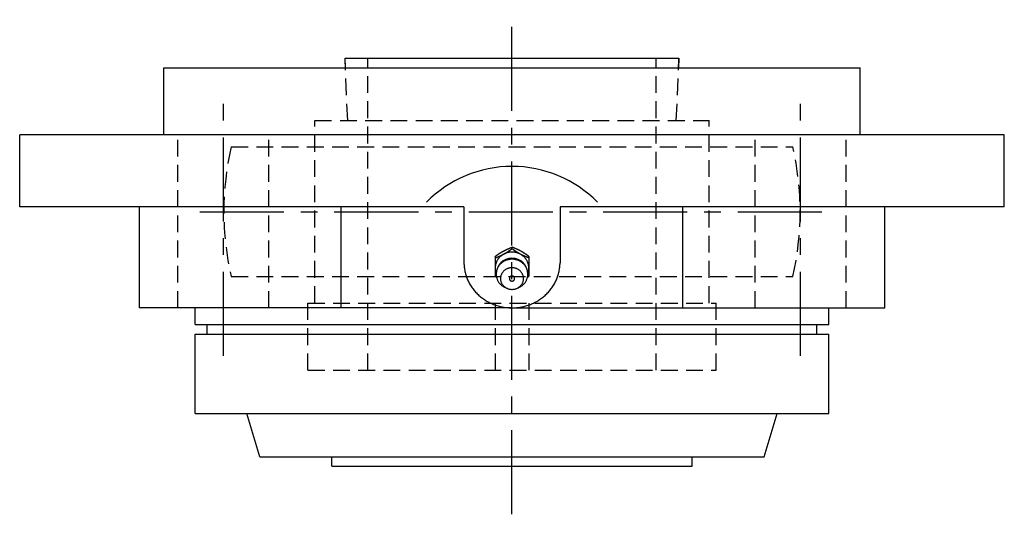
# Model space of a CAD drawing. Extents: x -112 to 255, y -112 to 256.
# Tile 10 of 10: x -102 to 103, y 153 to 256. Entities that reach past the tile are written whole.
import ezdxf

# ---------------------------------------------------------------- set-up
doc = ezdxf.new("R2010")
doc.units = 0
doc.header["$LTSCALE"] = 14
doc.linetypes.add('CENTER', pattern=[2, 1.25, -0.25, 0.25, -0.25])
doc.linetypes.add('HIDDEN', pattern=[0.375, 0.25, -0.125])
doc.layers.get('0').update_dxf_attribs({"linetype": 'CONTINUOUS'})
doc.layers.add('CENTER', color=1, linetype='CENTER')
doc.layers.add('HIDDEN', color=3, linetype='HIDDEN')

msp = doc.modelspace()

# ---------------------------------------------------------------- linework, layer by layer
for p, q in [((-34.67, 245.5), (-34.75, 247.5)), ((-34.75, 247.5), (34.75, 247.5)), ((34.75, 247.5), (34.67, 245.5)), ((-72.5, 231.5), (-72.5, 245.5)), ((-72.5, 245.5), (72.5, 245.5)), ((72.5, 231.5), (72.5, 245.5)), ((102.5, 231.5), (-102.5, 231.5)), ((-102.5, 216.5), (-102.5, 231.5)), ((102.5, 216.5), (102.5, 231.5)), ((-10, 216.5), (-102.5, 216.5)), ((-77.6, 216.5), (-77.6, 195.5)), ((-35.55, 195.5), (-35.55, 216.5)), ((-10, 216.5), (-10, 204.9)), ((10, 216.5), (10, 204.9)), ((102.5, 216.5), (10, 216.5)), ((35.55, 195.5), (35.55, 216.5)), ((77.6, 195.5), (77.6, 216.5)), ((-3.5, 206.21), (-3.5, 202.1)), ((3.5, 206.21), (3.5, 202.1)), ((-3.24, 201.91), (-3.5, 202.1)), ((3.24, 201.91), (3.5, 202.1)), ((0, 195.5), (-77.6, 195.5)), ((-66, 192), (-66, 195.5)), ((0, 195.5), (77.6, 195.5)), ((66, 192), (66, 195.5)), ((-66, 192), (66, 192)), ((-63.5, 190), (-63.5, 192)), ((63.5, 190), (63.5, 192)), ((-66, 190), (66, 190)), ((-66, 173.5), (-66, 190)), ((66, 173.5), (66, 190)), ((-66, 173.5), (66, 173.5)), ((-52.5, 164.5), (-55.24, 173.5)), ((52.5, 164.5), (55.24, 173.5)), ((-52.5, 164.5), (52.5, 164.5)), ((-37.5, 162.5), (-37.5, 164.5)), ((37.5, 162.5), (37.5, 164.5)), ((37.5, 162.5), (37.5, 164.5)), ((-37.5, 162.5), (37.5, 162.5))]:
    msp.add_line(p, q)
at = {"linetype": 'CONTINUOUS'}
for p, q in [((0, 207.8), (0, 208.11)), ((-0.96, 199.53), (-1.33, 199.68)), ((0.96, 199.53), (1.33, 199.68))]:
    msp.add_line(p, q, dxfattribs=at)
for points in [[(-3.5, 206.21, 0), (-3.48, 206.23, 0), (-3.46, 206.24, 0), (-3.44, 206.26, 0), (-3.42, 206.27, 0), (-3.4, 206.29, 0), (-3.38, 206.3, 0), (-3.36, 206.32, 0), (-3.34, 206.33, 0), (-3.31, 206.34, 0), (-3.29, 206.36, 0), (-3.27, 206.37, 0), (-3.25, 206.39, 0), (-3.23, 206.4, 0), (-3.21, 206.42, 0), (-3.19, 206.43, 0), (-3.17, 206.45, 0), (-3.15, 206.46, 0), (-3.13, 206.48, 0), (-3.11, 206.49, 0), (-3.09, 206.5, 0), (-3.07, 206.52, 0), (-3.05, 206.53, 0), (-3.03, 206.55, 0), (-3.01, 206.56, 0), (-2.99, 206.58, 0), (-2.96, 206.59, 0), (-2.94, 206.61, 0), (-2.92, 206.62, 0), (-2.9, 206.63, 0), (-2.88, 206.65, 0), (-2.86, 206.66, 0), (-2.84, 206.68, 0), (-2.82, 206.69, 0), (-2.8, 206.71, 0), (-2.78, 206.72, 0), (-2.76, 206.73, 0), (-2.74, 206.75, 0), (-2.71, 206.76, 0), (-2.69, 206.78, 0), (-2.67, 206.79, 0), (-2.65, 206.8, 0), (-2.63, 206.82, 0), (-2.61, 206.83, 0), (-2.59, 206.85, 0), (-2.57, 206.86, 0), (-2.55, 206.87, 0), (-2.53, 206.89, 0), (-2.51, 206.9, 0), (-2.48, 206.91, 0), (-2.46, 206.93, 0), (-2.44, 206.94, 0), (-2.42, 206.96, 0), (-2.4, 206.97, 0), (-2.38, 206.98, 0), (-2.36, 207, 0), (-2.34, 207.01, 0), (-2.31, 207.02, 0), (-2.29, 207.03, 0), (-2.27, 207.05, 0), (-2.25, 207.06, 0), (-2.23, 207.07, 0), (-2.21, 207.09, 0), (-2.19, 207.1, 0), (-2.16, 207.11, 0), (-2.14, 207.13, 0), (-2.12, 207.14, 0), (-2.1, 207.15, 0), (-2.08, 207.16, 0), (-2.06, 207.18, 0), (-2.03, 207.19, 0), (-2.01, 207.2, 0), (-1.99, 207.21, 0), (-1.97, 207.23, 0), (-1.95, 207.24, 0), (-1.93, 207.25, 0), (-1.9, 207.26, 0), (-1.88, 207.28, 0), (-1.86, 207.29, 0), (-1.84, 207.3, 0), (-1.82, 207.31, 0), (-1.79, 207.32, 0), (-1.77, 207.34, 0), (-1.75, 207.35, 0), (-1.73, 207.36, 0), (-1.71, 207.37, 0), (-1.68, 207.38, 0), (-1.66, 207.39, 0), (-1.64, 207.41, 0), (-1.62, 207.42, 0), (-1.59, 207.43, 0), (-1.57, 207.44, 0), (-1.55, 207.45, 0), (-1.53, 207.46, 0), (-1.5, 207.47, 0), (-1.48, 207.48, 0), (-1.46, 207.49, 0), (-1.44, 207.5, 0), (-1.41, 207.52, 0), (-1.39, 207.53, 0), (-1.37, 207.54, 0), (-1.35, 207.55, 0), (-1.32, 207.56, 0), (-1.3, 207.57, 0), (-1.28, 207.58, 0), (-1.26, 207.59, 0), (-1.23, 207.6, 0), (-1.21, 207.61, 0), (-1.19, 207.62, 0), (-1.16, 207.63, 0), (-1.14, 207.64, 0), (-1.12, 207.65, 0), (-1.1, 207.66, 0), (-1.07, 207.67, 0), (-1.05, 207.68, 0), (-1.03, 207.69, 0), (-1, 207.7, 0), (-0.98, 207.71, 0), (-0.96, 207.72, 0), (-0.93, 207.73, 0), (-0.91, 207.74, 0), (-0.89, 207.75, 0), (-0.86, 207.76, 0), (-0.84, 207.77, 0), (-0.82, 207.78, 0), (-0.8, 207.79, 0), (-0.77, 207.8, 0), (-0.75, 207.81, 0), (-0.73, 207.82, 0), (-0.7, 207.83, 0), (-0.68, 207.84, 0), (-0.66, 207.85, 0), (-0.63, 207.86, 0), (-0.61, 207.87, 0), (-0.59, 207.88, 0), (-0.56, 207.89, 0), (-0.54, 207.9, 0), (-0.52, 207.91, 0), (-0.49, 207.92, 0), (-0.47, 207.93, 0), (-0.45, 207.94, 0), (-0.42, 207.94, 0), (-0.4, 207.96, 0), (-0.38, 207.96, 0), (-0.35, 207.97, 0), (-0.33, 207.98, 0), (-0.3, 207.99, 0), (-0.28, 208, 0), (-0.26, 208.01, 0), (-0.23, 208.02, 0), (-0.21, 208.03, 0), (-0.19, 208.04, 0), (-0.16, 208.05, 0), (-0.14, 208.06, 0), (-0.12, 208.07, 0), (-0.09, 208.08, 0), (-0.07, 208.09, 0), (-0.05, 208.09, 0), (-0.02, 208.1, 0), (0, 208.11, 0)], [(-3.5, 205.9, 0), (-3.48, 205.91, 0), (-3.45, 205.92, 0), (-3.43, 205.93, 0), (-3.41, 205.94, 0), (-3.38, 205.95, 0), (-3.36, 205.96, 0), (-3.34, 205.97, 0), (-3.31, 205.97, 0), (-3.29, 205.98, 0), (-3.27, 205.99, 0), (-3.24, 206, 0), (-3.22, 206.01, 0), (-3.19, 206.02, 0), (-3.17, 206.03, 0), (-3.15, 206.04, 0), (-3.12, 206.05, 0), (-3.1, 206.06, 0), (-3.08, 206.07, 0), (-3.05, 206.08, 0), (-3.03, 206.09, 0), (-3.01, 206.09, 0), (-2.98, 206.1, 0), (-2.96, 206.11, 0), (-2.94, 206.12, 0), (-2.91, 206.13, 0), (-2.89, 206.14, 0), (-2.87, 206.15, 0), (-2.84, 206.16, 0), (-2.82, 206.17, 0), (-2.8, 206.18, 0), (-2.77, 206.19, 0), (-2.75, 206.2, 0), (-2.73, 206.21, 0), (-2.7, 206.22, 0), (-2.68, 206.23, 0), (-2.66, 206.24, 0), (-2.63, 206.25, 0), (-2.61, 206.26, 0), (-2.59, 206.27, 0), (-2.57, 206.28, 0), (-2.54, 206.29, 0), (-2.52, 206.3, 0), (-2.5, 206.31, 0), (-2.47, 206.32, 0), (-2.45, 206.33, 0), (-2.43, 206.34, 0), (-2.4, 206.35, 0), (-2.38, 206.36, 0), (-2.36, 206.37, 0), (-2.34, 206.38, 0), (-2.31, 206.39, 0), (-2.29, 206.4, 0), (-2.27, 206.41, 0), (-2.24, 206.42, 0), (-2.22, 206.43, 0), (-2.2, 206.44, 0), (-2.18, 206.45, 0), (-2.15, 206.46, 0), (-2.13, 206.47, 0), (-2.11, 206.48, 0), (-2.08, 206.5, 0), (-2.06, 206.51, 0), (-2.04, 206.52, 0), (-2.02, 206.53, 0), (-1.99, 206.54, 0), (-1.97, 206.55, 0), (-1.95, 206.56, 0), (-1.93, 206.57, 0), (-1.9, 206.58, 0), (-1.88, 206.59, 0), (-1.86, 206.61, 0), (-1.84, 206.62, 0), (-1.82, 206.63, 0), (-1.79, 206.64, 0), (-1.77, 206.65, 0), (-1.75, 206.66, 0), (-1.73, 206.68, 0), (-1.7, 206.69, 0), (-1.68, 206.7, 0), (-1.66, 206.71, 0), (-1.64, 206.72, 0), (-1.62, 206.74, 0), (-1.6, 206.75, 0), (-1.57, 206.76, 0), (-1.55, 206.77, 0), (-1.53, 206.78, 0), (-1.51, 206.8, 0), (-1.49, 206.81, 0), (-1.46, 206.82, 0), (-1.44, 206.83, 0), (-1.42, 206.85, 0), (-1.4, 206.86, 0), (-1.38, 206.87, 0), (-1.36, 206.88, 0), (-1.33, 206.9, 0), (-1.31, 206.91, 0), (-1.29, 206.92, 0), (-1.27, 206.94, 0), (-1.25, 206.95, 0), (-1.23, 206.96, 0), (-1.21, 206.98, 0), (-1.19, 206.99, 0), (-1.16, 207, 0), (-1.14, 207.02, 0), (-1.12, 207.03, 0), (-1.1, 207.04, 0), (-1.08, 207.06, 0), (-1.06, 207.07, 0), (-1.04, 207.08, 0), (-1.02, 207.1, 0), (-0.99, 207.11, 0), (-0.97, 207.12, 0), (-0.95, 207.14, 0), (-0.93, 207.15, 0), (-0.91, 207.17, 0), (-0.89, 207.18, 0), (-0.87, 207.19, 0), (-0.85, 207.21, 0), (-0.83, 207.22, 0), (-0.81, 207.24, 0), (-0.78, 207.25, 0), (-0.76, 207.26, 0), (-0.74, 207.28, 0), (-0.72, 207.29, 0), (-0.7, 207.31, 0), (-0.68, 207.32, 0), (-0.66, 207.33, 0), (-0.64, 207.35, 0), (-0.62, 207.36, 0), (-0.6, 207.38, 0), (-0.58, 207.39, 0), (-0.56, 207.41, 0), (-0.54, 207.42, 0), (-0.51, 207.44, 0), (-0.49, 207.45, 0), (-0.47, 207.46, 0), (-0.45, 207.48, 0), (-0.43, 207.49, 0), (-0.41, 207.51, 0), (-0.39, 207.52, 0), (-0.37, 207.54, 0), (-0.35, 207.55, 0), (-0.33, 207.56, 0), (-0.31, 207.58, 0), (-0.29, 207.59, 0), (-0.27, 207.61, 0), (-0.25, 207.62, 0), (-0.23, 207.64, 0), (-0.21, 207.65, 0), (-0.18, 207.67, 0), (-0.16, 207.68, 0), (-0.14, 207.7, 0), (-0.12, 207.71, 0), (-0.1, 207.73, 0), (-0.08, 207.74, 0), (-0.06, 207.75, 0), (-0.04, 207.77, 0), (-0.02, 207.78, 0), (0, 207.8, 0)], [(3.5, 206.21, 0), (3.48, 206.23, 0), (3.46, 206.24, 0), (3.44, 206.26, 0), (3.42, 206.27, 0), (3.4, 206.29, 0), (3.38, 206.3, 0), (3.36, 206.32, 0), (3.34, 206.33, 0), (3.31, 206.34, 0), (3.29, 206.36, 0), (3.27, 206.37, 0), (3.25, 206.39, 0), (3.23, 206.4, 0), (3.21, 206.42, 0), (3.19, 206.43, 0), (3.17, 206.45, 0), (3.15, 206.46, 0), (3.13, 206.48, 0), (3.11, 206.49, 0), (3.09, 206.5, 0), (3.07, 206.52, 0), (3.05, 206.53, 0), (3.03, 206.55, 0), (3.01, 206.56, 0), (2.99, 206.58, 0), (2.96, 206.59, 0), (2.94, 206.61, 0), (2.92, 206.62, 0), (2.9, 206.63, 0), (2.88, 206.65, 0), (2.86, 206.66, 0), (2.84, 206.68, 0), (2.82, 206.69, 0), (2.8, 206.71, 0), (2.78, 206.72, 0), (2.76, 206.73, 0), (2.74, 206.75, 0), (2.71, 206.76, 0), (2.69, 206.78, 0), (2.67, 206.79, 0), (2.65, 206.8, 0), (2.63, 206.82, 0), (2.61, 206.83, 0), (2.59, 206.85, 0), (2.57, 206.86, 0), (2.55, 206.87, 0), (2.53, 206.89, 0), (2.51, 206.9, 0), (2.48, 206.91, 0), (2.46, 206.93, 0), (2.44, 206.94, 0), (2.42, 206.96, 0), (2.4, 206.97, 0), (2.38, 206.98, 0), (2.36, 207, 0), (2.34, 207.01, 0), (2.31, 207.02, 0), (2.29, 207.03, 0), (2.27, 207.05, 0), (2.25, 207.06, 0), (2.23, 207.07, 0), (2.21, 207.09, 0), (2.19, 207.1, 0), (2.16, 207.11, 0), (2.14, 207.13, 0), (2.12, 207.14, 0), (2.1, 207.15, 0), (2.08, 207.16, 0), (2.06, 207.18, 0), (2.03, 207.19, 0), (2.01, 207.2, 0), (1.99, 207.21, 0), (1.97, 207.23, 0), (1.95, 207.24, 0), (1.93, 207.25, 0), (1.9, 207.26, 0), (1.88, 207.28, 0), (1.86, 207.29, 0), (1.84, 207.3, 0), (1.82, 207.31, 0), (1.79, 207.32, 0), (1.77, 207.34, 0), (1.75, 207.35, 0), (1.73, 207.36, 0), (1.71, 207.37, 0), (1.68, 207.38, 0), (1.66, 207.39, 0), (1.64, 207.41, 0), (1.62, 207.42, 0), (1.59, 207.43, 0), (1.57, 207.44, 0), (1.55, 207.45, 0), (1.53, 207.46, 0), (1.5, 207.47, 0), (1.48, 207.48, 0), (1.46, 207.49, 0), (1.44, 207.5, 0), (1.41, 207.52, 0), (1.39, 207.53, 0), (1.37, 207.54, 0), (1.35, 207.55, 0), (1.32, 207.56, 0), (1.3, 207.57, 0), (1.28, 207.58, 0), (1.26, 207.59, 0), (1.23, 207.6, 0), (1.21, 207.61, 0), (1.19, 207.62, 0), (1.16, 207.63, 0), (1.14, 207.64, 0), (1.12, 207.65, 0), (1.1, 207.66, 0), (1.07, 207.67, 0), (1.05, 207.68, 0), (1.03, 207.69, 0), (1, 207.7, 0), (0.98, 207.71, 0), (0.96, 207.72, 0), (0.93, 207.73, 0), (0.91, 207.74, 0), (0.89, 207.75, 0), (0.86, 207.76, 0), (0.84, 207.77, 0), (0.82, 207.78, 0), (0.8, 207.79, 0), (0.77, 207.8, 0), (0.75, 207.81, 0), (0.73, 207.82, 0), (0.7, 207.83, 0), (0.68, 207.84, 0), (0.66, 207.85, 0), (0.63, 207.86, 0), (0.61, 207.87, 0), (0.59, 207.88, 0), (0.56, 207.89, 0), (0.54, 207.9, 0), (0.52, 207.91, 0), (0.49, 207.92, 0), (0.47, 207.93, 0), (0.45, 207.94, 0), (0.42, 207.94, 0), (0.4, 207.96, 0), (0.38, 207.96, 0), (0.35, 207.97, 0), (0.33, 207.98, 0), (0.3, 207.99, 0), (0.28, 208, 0), (0.26, 208.01, 0), (0.23, 208.02, 0), (0.21, 208.03, 0), (0.19, 208.04, 0), (0.16, 208.05, 0), (0.14, 208.06, 0), (0.12, 208.07, 0), (0.09, 208.08, 0), (0.07, 208.09, 0), (0.05, 208.09, 0), (0.02, 208.1, 0), (0, 208.11, 0)], [(3.5, 205.9, 0), (3.48, 205.91, 0), (3.45, 205.92, 0), (3.43, 205.93, 0), (3.41, 205.94, 0), (3.38, 205.95, 0), (3.36, 205.96, 0), (3.34, 205.97, 0), (3.31, 205.97, 0), (3.29, 205.98, 0), (3.27, 205.99, 0), (3.24, 206, 0), (3.22, 206.01, 0), (3.19, 206.02, 0), (3.17, 206.03, 0), (3.15, 206.04, 0), (3.12, 206.05, 0), (3.1, 206.06, 0), (3.08, 206.07, 0), (3.05, 206.08, 0), (3.03, 206.09, 0), (3.01, 206.09, 0), (2.98, 206.1, 0), (2.96, 206.11, 0), (2.94, 206.12, 0), (2.91, 206.13, 0), (2.89, 206.14, 0), (2.87, 206.15, 0), (2.84, 206.16, 0), (2.82, 206.17, 0), (2.8, 206.18, 0), (2.77, 206.19, 0), (2.75, 206.2, 0), (2.73, 206.21, 0), (2.7, 206.22, 0), (2.68, 206.23, 0), (2.66, 206.24, 0), (2.63, 206.25, 0), (2.61, 206.26, 0), (2.59, 206.27, 0), (2.57, 206.28, 0), (2.54, 206.29, 0), (2.52, 206.3, 0), (2.5, 206.31, 0), (2.47, 206.32, 0), (2.45, 206.33, 0), (2.43, 206.34, 0), (2.4, 206.35, 0), (2.38, 206.36, 0), (2.36, 206.37, 0), (2.34, 206.38, 0), (2.31, 206.39, 0), (2.29, 206.4, 0), (2.27, 206.41, 0), (2.24, 206.42, 0), (2.22, 206.43, 0), (2.2, 206.44, 0), (2.18, 206.45, 0), (2.15, 206.46, 0), (2.13, 206.47, 0), (2.11, 206.48, 0), (2.08, 206.5, 0), (2.06, 206.51, 0), (2.04, 206.52, 0), (2.02, 206.53, 0), (1.99, 206.54, 0), (1.97, 206.55, 0), (1.95, 206.56, 0), (1.93, 206.57, 0), (1.9, 206.58, 0), (1.88, 206.59, 0), (1.86, 206.61, 0), (1.84, 206.62, 0), (1.82, 206.63, 0), (1.79, 206.64, 0), (1.77, 206.65, 0), (1.75, 206.66, 0), (1.73, 206.68, 0), (1.7, 206.69, 0), (1.68, 206.7, 0), (1.66, 206.71, 0), (1.64, 206.72, 0), (1.62, 206.74, 0), (1.6, 206.75, 0), (1.57, 206.76, 0), (1.55, 206.77, 0), (1.53, 206.78, 0), (1.51, 206.8, 0), (1.49, 206.81, 0), (1.46, 206.82, 0), (1.44, 206.83, 0), (1.42, 206.85, 0), (1.4, 206.86, 0), (1.38, 206.87, 0), (1.36, 206.88, 0), (1.33, 206.9, 0), (1.31, 206.91, 0), (1.29, 206.92, 0), (1.27, 206.94, 0), (1.25, 206.95, 0), (1.23, 206.96, 0), (1.21, 206.98, 0), (1.19, 206.99, 0), (1.16, 207, 0), (1.14, 207.02, 0), (1.12, 207.03, 0), (1.1, 207.04, 0), (1.08, 207.06, 0), (1.06, 207.07, 0), (1.04, 207.08, 0), (1.02, 207.1, 0), (0.99, 207.11, 0), (0.97, 207.12, 0), (0.95, 207.14, 0), (0.93, 207.15, 0), (0.91, 207.17, 0), (0.89, 207.18, 0), (0.87, 207.19, 0), (0.85, 207.21, 0), (0.83, 207.22, 0), (0.81, 207.24, 0), (0.78, 207.25, 0), (0.76, 207.26, 0), (0.74, 207.28, 0), (0.72, 207.29, 0), (0.7, 207.31, 0), (0.68, 207.32, 0), (0.66, 207.33, 0), (0.64, 207.35, 0), (0.62, 207.36, 0), (0.6, 207.38, 0), (0.58, 207.39, 0), (0.56, 207.41, 0), (0.54, 207.42, 0), (0.51, 207.44, 0), (0.49, 207.45, 0), (0.47, 207.46, 0), (0.45, 207.48, 0), (0.43, 207.49, 0), (0.41, 207.51, 0), (0.39, 207.52, 0), (0.37, 207.54, 0), (0.35, 207.55, 0), (0.33, 207.56, 0), (0.31, 207.58, 0), (0.29, 207.59, 0), (0.27, 207.61, 0), (0.25, 207.62, 0), (0.23, 207.64, 0), (0.21, 207.65, 0), (0.18, 207.67, 0), (0.16, 207.68, 0), (0.14, 207.7, 0), (0.12, 207.71, 0), (0.1, 207.73, 0), (0.08, 207.74, 0), (0.06, 207.75, 0), (0.04, 207.77, 0), (0.02, 207.78, 0), (0, 207.8, 0)], [(-10, 204.9, 0), (-10, 204.67, 0), (-9.99, 204.44, 0), (-9.97, 204.21, 0), (-9.95, 203.98, 0), (-9.92, 203.75, 0), (-9.89, 203.52, 0), (-9.85, 203.29, 0), (-9.81, 203.06, 0), (-9.76, 202.84, 0), (-9.7, 202.61, 0), (-9.64, 202.39, 0), (-9.57, 202.17, 0), (-9.5, 201.95, 0), (-9.42, 201.73, 0), (-9.33, 201.51, 0), (-9.24, 201.3, 0), (-9.14, 201.09, 0), (-9.04, 200.88, 0), (-8.93, 200.67, 0), (-8.82, 200.47, 0), (-8.7, 200.26, 0), (-8.58, 200.07, 0), (-8.45, 199.87, 0), (-8.31, 199.68, 0), (-8.18, 199.49, 0), (-8.03, 199.3, 0), (-7.88, 199.12, 0), (-7.73, 198.94, 0), (-7.57, 198.76, 0), (-7.41, 198.59, 0), (-7.24, 198.42, 0), (-7.07, 198.25, 0), (-6.9, 198.09, 0), (-6.72, 197.93, 0), (-6.53, 197.78, 0), (-6.34, 197.63, 0), (-6.15, 197.49, 0), (-5.96, 197.35, 0), (-5.76, 197.21, 0), (-5.56, 197.08, 0), (-5.35, 196.96, 0), (-5.14, 196.84, 0), (-4.93, 196.72, 0), (-4.71, 196.61, 0), (-4.5, 196.5, 0), (-4.28, 196.4, 0), (-4.05, 196.31, 0), (-3.83, 196.22, 0), (-3.6, 196.13, 0), (-3.37, 196.05, 0), (-3.14, 195.97, 0), (-2.9, 195.91, 0), (-2.67, 195.84, 0), (-2.43, 195.78, 0), (-2.19, 195.73, 0), (-1.95, 195.68, 0), (-1.71, 195.64, 0), (-1.47, 195.6, 0), (-1.22, 195.57, 0), (-0.98, 195.54, 0), (-0.74, 195.53, 0), (-0.49, 195.51, 0), (-0.25, 195.5, 0), (0, 195.5, 0), (0.25, 195.5, 0), (0.49, 195.51, 0), (0.74, 195.53, 0), (0.98, 195.54, 0), (1.22, 195.57, 0), (1.47, 195.6, 0), (1.71, 195.64, 0), (1.95, 195.68, 0), (2.19, 195.73, 0), (2.43, 195.78, 0), (2.67, 195.84, 0), (2.9, 195.91, 0), (3.14, 195.97, 0), (3.37, 196.05, 0), (3.6, 196.13, 0), (3.83, 196.22, 0), (4.05, 196.31, 0), (4.28, 196.4, 0), (4.5, 196.5, 0), (4.71, 196.61, 0), (4.93, 196.72, 0), (5.14, 196.84, 0), (5.35, 196.96, 0), (5.56, 197.08, 0), (5.76, 197.21, 0), (5.96, 197.35, 0), (6.15, 197.49, 0), (6.34, 197.63, 0), (6.53, 197.78, 0), (6.72, 197.93, 0), (6.9, 198.09, 0), (7.07, 198.25, 0), (7.24, 198.42, 0), (7.41, 198.59, 0), (7.57, 198.76, 0), (7.73, 198.94, 0), (7.88, 199.12, 0), (8.03, 199.3, 0), (8.18, 199.49, 0), (8.31, 199.68, 0), (8.45, 199.87, 0), (8.58, 200.07, 0), (8.7, 200.26, 0), (8.82, 200.47, 0), (8.93, 200.67, 0), (9.04, 200.88, 0), (9.14, 201.09, 0), (9.24, 201.3, 0), (9.33, 201.51, 0), (9.42, 201.73, 0), (9.5, 201.95, 0), (9.57, 202.17, 0), (9.64, 202.39, 0), (9.7, 202.61, 0), (9.76, 202.84, 0), (9.81, 203.06, 0), (9.85, 203.29, 0), (9.89, 203.52, 0), (9.92, 203.75, 0), (9.95, 203.98, 0), (9.97, 204.21, 0), (9.99, 204.44, 0), (10, 204.67, 0), (10, 204.9, 0)]]:
    msp.add_polyline3d(points)
for points in [[(3.29, 202.71, 0), (3.33, 202.8, 0), (3.36, 202.89, 0), (3.39, 202.99, 0), (3.41, 203.08, 0), (3.43, 203.18, 0), (3.45, 203.28, 0), (3.47, 203.37, 0), (3.48, 203.47, 0), (3.49, 203.57, 0), (3.5, 203.67, 0), (3.5, 203.77, 0), (3.5, 203.86, 0), (3.5, 203.96, 0), (3.49, 204.06, 0), (3.48, 204.16, 0), (3.47, 204.26, 0), (3.45, 204.35, 0), (3.43, 204.45, 0), (3.41, 204.55, 0), (3.39, 204.64, 0), (3.36, 204.74, 0), (3.33, 204.83, 0), (3.3, 204.93, 0), (3.26, 205.02, 0), (3.22, 205.11, 0), (3.18, 205.2, 0), (3.13, 205.29, 0), (3.08, 205.37, 0), (3.03, 205.46, 0), (2.98, 205.54, 0), (2.92, 205.63, 0), (2.86, 205.71, 0), (2.8, 205.79, 0), (2.74, 205.87, 0), (2.67, 205.94, 0), (2.6, 206.02, 0), (2.53, 206.09, 0), (2.46, 206.16, 0), (2.38, 206.23, 0), (2.3, 206.29, 0), (2.22, 206.36, 0), (2.14, 206.42, 0), (2.06, 206.48, 0), (1.97, 206.53, 0), (1.88, 206.59, 0), (1.8, 206.64, 0), (1.7, 206.69, 0), (1.61, 206.74, 0), (1.52, 206.78, 0), (1.42, 206.82, 0), (1.33, 206.86, 0), (1.23, 206.9, 0), (1.13, 206.93, 0), (1.03, 206.96, 0), (0.93, 206.99, 0), (0.83, 207.01, 0), (0.73, 207.03, 0), (0.63, 207.05, 0), (0.52, 207.07, 0), (0.42, 207.08, 0), (0.31, 207.09, 0), (0.21, 207.1, 0), (0.1, 207.1, 0), (0, 207.1, 0), (-0.1, 207.1, 0), (-0.21, 207.1, 0), (-0.31, 207.09, 0), (-0.42, 207.08, 0), (-0.52, 207.07, 0), (-0.63, 207.05, 0), (-0.73, 207.03, 0), (-0.83, 207.01, 0), (-0.93, 206.99, 0), (-1.03, 206.96, 0), (-1.13, 206.93, 0), (-1.23, 206.9, 0), (-1.33, 206.86, 0), (-1.42, 206.82, 0), (-1.52, 206.78, 0), (-1.61, 206.74, 0), (-1.7, 206.69, 0), (-1.8, 206.64, 0), (-1.88, 206.59, 0), (-1.97, 206.53, 0), (-2.06, 206.48, 0), (-2.14, 206.42, 0), (-2.22, 206.36, 0), (-2.3, 206.29, 0), (-2.38, 206.23, 0), (-2.46, 206.16, 0), (-2.53, 206.09, 0), (-2.6, 206.02, 0), (-2.67, 205.94, 0), (-2.74, 205.87, 0), (-2.8, 205.79, 0), (-2.86, 205.71, 0), (-2.92, 205.63, 0), (-2.98, 205.54, 0), (-3.03, 205.46, 0), (-3.08, 205.37, 0), (-3.13, 205.29, 0), (-3.18, 205.2, 0), (-3.22, 205.11, 0), (-3.26, 205.02, 0), (-3.3, 204.93, 0), (-3.33, 204.83, 0), (-3.36, 204.74, 0), (-3.39, 204.64, 0), (-3.41, 204.55, 0), (-3.43, 204.45, 0), (-3.45, 204.35, 0), (-3.47, 204.26, 0), (-3.48, 204.16, 0), (-3.49, 204.06, 0), (-3.5, 203.96, 0), (-3.5, 203.86, 0), (-3.5, 203.77, 0), (-3.5, 203.67, 0), (-3.49, 203.57, 0), (-3.48, 203.47, 0), (-3.47, 203.37, 0), (-3.45, 203.28, 0), (-3.43, 203.18, 0), (-3.41, 203.08, 0), (-3.39, 202.99, 0), (-3.36, 202.89, 0), (-3.33, 202.8, 0), (-3.29, 202.71, 0)], [(1.33, 199.68, 0), (1.45, 199.73, 0), (1.58, 199.79, 0), (1.7, 199.86, 0), (1.82, 199.93, 0), (1.93, 200, 0), (2.05, 200.08, 0), (2.16, 200.17, 0), (2.26, 200.26, 0), (2.36, 200.35, 0), (2.46, 200.44, 0), (2.55, 200.55, 0), (2.64, 200.65, 0), (2.72, 200.76, 0), (2.79, 200.87, 0), (2.87, 200.98, 0), (2.93, 201.1, 0), (3, 201.22, 0), (3.05, 201.34, 0), (3.1, 201.46, 0), (3.15, 201.59, 0), (3.19, 201.71, 0), (3.22, 201.84, 0), (3.25, 201.97, 0), (3.27, 202.1, 0), (3.29, 202.23, 0), (3.3, 202.36, 0), (3.3, 202.5, 0), (3.3, 202.63, 0), (3.29, 202.76, 0), (3.28, 202.89, 0), (3.26, 203.02, 0), (3.23, 203.15, 0), (3.2, 203.28, 0), (3.16, 203.41, 0), (3.12, 203.53, 0), (3.07, 203.66, 0), (3.01, 203.78, 0), (2.95, 203.9, 0), (2.89, 204.02, 0), (2.82, 204.13, 0), (2.74, 204.24, 0), (2.66, 204.35, 0), (2.58, 204.46, 0), (2.48, 204.56, 0), (2.39, 204.65, 0), (2.29, 204.75, 0), (2.19, 204.84, 0), (2.08, 204.92, 0), (1.97, 205, 0), (1.85, 205.08, 0), (1.74, 205.15, 0), (1.62, 205.22, 0), (1.49, 205.28, 0), (1.36, 205.34, 0), (1.24, 205.39, 0), (1.1, 205.44, 0), (0.97, 205.48, 0), (0.83, 205.52, 0), (0.7, 205.55, 0), (0.56, 205.57, 0), (0.42, 205.59, 0), (0.28, 205.61, 0), (0.14, 205.61, 0), (0, 205.62, 0), (-0.14, 205.61, 0), (-0.28, 205.61, 0), (-0.42, 205.59, 0), (-0.56, 205.57, 0), (-0.7, 205.55, 0), (-0.83, 205.52, 0), (-0.97, 205.48, 0), (-1.1, 205.44, 0), (-1.24, 205.39, 0), (-1.36, 205.34, 0), (-1.49, 205.28, 0), (-1.62, 205.22, 0), (-1.74, 205.15, 0), (-1.85, 205.08, 0), (-1.97, 205, 0), (-2.08, 204.92, 0), (-2.19, 204.84, 0), (-2.29, 204.75, 0), (-2.39, 204.65, 0), (-2.48, 204.56, 0), (-2.58, 204.46, 0), (-2.66, 204.35, 0), (-2.74, 204.24, 0), (-2.82, 204.13, 0), (-2.89, 204.02, 0), (-2.95, 203.9, 0), (-3.01, 203.78, 0), (-3.07, 203.66, 0), (-3.12, 203.53, 0), (-3.16, 203.41, 0), (-3.2, 203.28, 0), (-3.23, 203.15, 0), (-3.26, 203.02, 0), (-3.28, 202.89, 0), (-3.29, 202.76, 0), (-3.3, 202.63, 0), (-3.3, 202.5, 0), (-3.3, 202.36, 0), (-3.29, 202.23, 0), (-3.27, 202.1, 0), (-3.25, 201.97, 0), (-3.22, 201.84, 0), (-3.19, 201.71, 0), (-3.15, 201.59, 0), (-3.1, 201.46, 0), (-3.05, 201.34, 0), (-3, 201.22, 0), (-2.93, 201.1, 0), (-2.87, 200.98, 0), (-2.79, 200.87, 0), (-2.72, 200.76, 0), (-2.64, 200.65, 0), (-2.55, 200.55, 0), (-2.46, 200.44, 0), (-2.36, 200.35, 0), (-2.26, 200.26, 0), (-2.16, 200.17, 0), (-2.05, 200.08, 0), (-1.93, 200, 0), (-1.82, 199.93, 0), (-1.7, 199.86, 0), (-1.58, 199.79, 0), (-1.45, 199.73, 0), (-1.33, 199.68, 0)], [(2.4, 201.59, 0), (2.4, 201.7, 0), (2.39, 201.81, 0), (2.37, 201.92, 0), (2.35, 202.03, 0), (2.33, 202.14, 0), (2.3, 202.25, 0), (2.26, 202.35, 0), (2.22, 202.46, 0), (2.17, 202.56, 0), (2.12, 202.66, 0), (2.06, 202.75, 0), (2, 202.85, 0), (1.93, 202.94, 0), (1.86, 203.02, 0), (1.78, 203.11, 0), (1.7, 203.19, 0), (1.61, 203.26, 0), (1.52, 203.34, 0), (1.43, 203.4, 0), (1.33, 203.47, 0), (1.23, 203.53, 0), (1.13, 203.58, 0), (1.03, 203.63, 0), (0.92, 203.68, 0), (0.81, 203.72, 0), (0.7, 203.75, 0), (0.58, 203.78, 0), (0.47, 203.81, 0), (0.35, 203.82, 0), (0.24, 203.84, 0), (0.12, 203.84, 0), (0, 203.85, 0), (-0.12, 203.84, 0), (-0.24, 203.84, 0), (-0.35, 203.82, 0), (-0.47, 203.81, 0), (-0.58, 203.78, 0), (-0.7, 203.75, 0), (-0.81, 203.72, 0), (-0.92, 203.68, 0), (-1.03, 203.63, 0), (-1.13, 203.58, 0), (-1.23, 203.53, 0), (-1.33, 203.47, 0), (-1.43, 203.4, 0), (-1.52, 203.34, 0), (-1.61, 203.26, 0), (-1.7, 203.19, 0), (-1.78, 203.11, 0), (-1.86, 203.02, 0), (-1.93, 202.94, 0), (-2, 202.85, 0), (-2.06, 202.75, 0), (-2.12, 202.66, 0), (-2.17, 202.56, 0), (-2.22, 202.46, 0), (-2.26, 202.35, 0), (-2.3, 202.25, 0), (-2.33, 202.14, 0), (-2.35, 202.03, 0), (-2.37, 201.92, 0), (-2.39, 201.81, 0), (-2.4, 201.7, 0), (-2.4, 201.59, 0), (-2.4, 201.48, 0), (-2.39, 201.37, 0), (-2.37, 201.26, 0), (-2.35, 201.15, 0), (-2.33, 201.04, 0), (-2.3, 200.94, 0), (-2.26, 200.83, 0), (-2.22, 200.73, 0), (-2.17, 200.63, 0), (-2.12, 200.53, 0), (-2.06, 200.43, 0), (-2, 200.34, 0), (-1.93, 200.25, 0), (-1.86, 200.16, 0), (-1.78, 200.08, 0), (-1.7, 200, 0), (-1.61, 199.92, 0), (-1.52, 199.85, 0), (-1.43, 199.78, 0), (-1.33, 199.72, 0), (-1.23, 199.66, 0), (-1.13, 199.6, 0), (-1.03, 199.55, 0), (-0.92, 199.51, 0), (-0.81, 199.47, 0), (-0.7, 199.44, 0), (-0.58, 199.41, 0), (-0.47, 199.38, 0), (-0.35, 199.36, 0), (-0.24, 199.35, 0), (-0.12, 199.34, 0), (0, 199.34, 0), (0.12, 199.34, 0), (0.24, 199.35, 0), (0.35, 199.36, 0), (0.47, 199.38, 0), (0.58, 199.41, 0), (0.7, 199.44, 0), (0.81, 199.47, 0), (0.92, 199.51, 0), (1.03, 199.55, 0), (1.13, 199.6, 0), (1.23, 199.66, 0), (1.33, 199.72, 0), (1.43, 199.78, 0), (1.52, 199.85, 0), (1.61, 199.92, 0), (1.7, 200, 0), (1.78, 200.08, 0), (1.86, 200.16, 0), (1.93, 200.25, 0), (2, 200.34, 0), (2.06, 200.43, 0), (2.12, 200.53, 0), (2.17, 200.63, 0), (2.22, 200.73, 0), (2.26, 200.83, 0), (2.3, 200.94, 0), (2.33, 201.04, 0), (2.35, 201.15, 0), (2.37, 201.26, 0), (2.39, 201.37, 0), (2.4, 201.48, 0), (2.4, 201.59, 0)], [(0.55, 201.59, 0), (0.55, 201.62, 0), (0.55, 201.64, 0), (0.55, 201.67, 0), (0.54, 201.69, 0), (0.54, 201.72, 0), (0.53, 201.74, 0), (0.52, 201.77, 0), (0.51, 201.79, 0), (0.5, 201.82, 0), (0.49, 201.84, 0), (0.48, 201.86, 0), (0.46, 201.88, 0), (0.45, 201.9, 0), (0.43, 201.92, 0), (0.41, 201.94, 0), (0.39, 201.96, 0), (0.37, 201.98, 0), (0.35, 202, 0), (0.33, 202.01, 0), (0.31, 202.03, 0), (0.29, 202.04, 0), (0.26, 202.05, 0), (0.24, 202.06, 0), (0.21, 202.07, 0), (0.19, 202.08, 0), (0.16, 202.09, 0), (0.13, 202.1, 0), (0.11, 202.1, 0), (0.08, 202.11, 0), (0.05, 202.11, 0), (0.03, 202.11, 0), (0, 202.11, 0), (-0.03, 202.11, 0), (-0.05, 202.11, 0), (-0.08, 202.11, 0), (-0.11, 202.1, 0), (-0.13, 202.1, 0), (-0.16, 202.09, 0), (-0.19, 202.08, 0), (-0.21, 202.07, 0), (-0.24, 202.06, 0), (-0.26, 202.05, 0), (-0.29, 202.04, 0), (-0.31, 202.03, 0), (-0.33, 202.01, 0), (-0.35, 202, 0), (-0.37, 201.98, 0), (-0.39, 201.96, 0), (-0.41, 201.94, 0), (-0.43, 201.92, 0), (-0.45, 201.9, 0), (-0.46, 201.88, 0), (-0.48, 201.86, 0), (-0.49, 201.84, 0), (-0.5, 201.82, 0), (-0.51, 201.79, 0), (-0.52, 201.77, 0), (-0.53, 201.74, 0), (-0.54, 201.72, 0), (-0.54, 201.69, 0), (-0.55, 201.67, 0), (-0.55, 201.64, 0), (-0.55, 201.62, 0), (-0.55, 201.59, 0), (-0.55, 201.57, 0), (-0.55, 201.54, 0), (-0.55, 201.52, 0), (-0.54, 201.49, 0), (-0.54, 201.47, 0), (-0.53, 201.44, 0), (-0.52, 201.42, 0), (-0.51, 201.39, 0), (-0.5, 201.37, 0), (-0.49, 201.35, 0), (-0.48, 201.32, 0), (-0.46, 201.3, 0), (-0.45, 201.28, 0), (-0.43, 201.26, 0), (-0.41, 201.24, 0), (-0.39, 201.22, 0), (-0.37, 201.21, 0), (-0.35, 201.19, 0), (-0.33, 201.17, 0), (-0.31, 201.16, 0), (-0.29, 201.15, 0), (-0.26, 201.13, 0), (-0.24, 201.12, 0), (-0.21, 201.11, 0), (-0.19, 201.1, 0), (-0.16, 201.09, 0), (-0.13, 201.09, 0), (-0.11, 201.08, 0), (-0.08, 201.08, 0), (-0.05, 201.07, 0), (-0.03, 201.07, 0), (0, 201.07, 0), (0.03, 201.07, 0), (0.05, 201.07, 0), (0.08, 201.08, 0), (0.11, 201.08, 0), (0.13, 201.09, 0), (0.16, 201.09, 0), (0.19, 201.1, 0), (0.21, 201.11, 0), (0.24, 201.12, 0), (0.26, 201.13, 0), (0.29, 201.15, 0), (0.31, 201.16, 0), (0.33, 201.17, 0), (0.35, 201.19, 0), (0.37, 201.21, 0), (0.39, 201.22, 0), (0.41, 201.24, 0), (0.43, 201.26, 0), (0.45, 201.28, 0), (0.46, 201.3, 0), (0.48, 201.32, 0), (0.49, 201.35, 0), (0.5, 201.37, 0), (0.51, 201.39, 0), (0.52, 201.42, 0), (0.53, 201.44, 0), (0.54, 201.47, 0), (0.54, 201.49, 0), (0.55, 201.52, 0), (0.55, 201.54, 0), (0.55, 201.57, 0), (0.55, 201.59, 0)]]:
    msp.add_polyline3d(points, dxfattribs=at)
msp.add_arc((0, 199.95), 25, 44.5901, 135.4099)
msp.add_arc((0, 202.52), 3.3, 0, 180, dxfattribs=at)
at = {"layer": 'CENTER'}
for p, q in [((0, 152.5), (0, 255.5)), ((-60.1, 185.5), (-60.1, 241.5)), ((60.1, 185.5), (60.1, 241.5)), ((-65, 215.5), (65, 215.5))]:
    msp.add_line(p, q, dxfattribs=at)
at = {"layer": 'HIDDEN'}
for p, q in [((-34.75, 247.5), (34.75, 247.5)), ((-34.21, 234.51), (-34.75, 247.5)), ((-30, 182.5), (-30, 247.5)), ((30, 182.5), (30, 247.5)), ((34.21, 234.51), (34.75, 247.5)), ((-41.05, 196.5), (-41.05, 234.5)), ((-41.05, 234.5), (41.05, 234.5)), ((41.05, 196.5), (41.05, 234.5)), ((-69.6, 195.5), (-69.6, 231.5)), ((-50.6, 195.5), (-50.6, 231.5)), ((50.6, 195.5), (50.6, 231.5)), ((69.6, 195.5), (69.6, 231.5)), ((-58.46, 229), (58.46, 229)), ((-58.46, 202), (58.46, 202)), ((-42.5, 196.5), (42.5, 196.5)), ((-42.5, 182.5), (-42.5, 196.5)), ((-3.5, 196.5), (-3.5, 182.5)), ((3.5, 196.5), (3.5, 182.5)), ((42.5, 182.5), (42.5, 196.5)), ((-42.5, 182.5), (42.5, 182.5))]:
    msp.add_line(p, q, dxfattribs=at)
for start, end in [(166.9971, 193.0029), (346.9971, 13.0029)]:
    msp.add_arc((0, 215.5), 60, start, end, dxfattribs=at)

doc.saveas('drawing.dxf')
